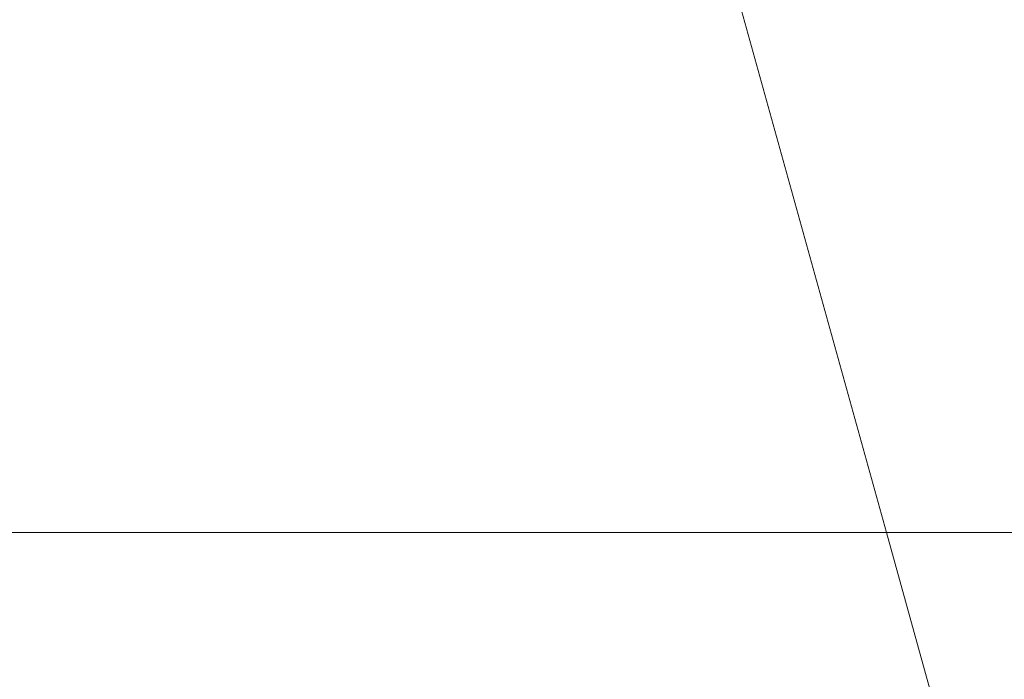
# Model space of a CAD drawing. Header units: millimetres. Extents: x -6861 to -4784, y 84 to 6892.
# Tile 173 of 200: x -5046.98 to -5045.926, y 351.343 to 352.049. Entities that reach past the tile are written whole.
import ezdxf

# ---------------------------------------------------------------- set-up
doc = ezdxf.new("R2010")
doc.units = ezdxf.units.MM
doc.layers.add('A-DETL-GENF', color=7, linetype='Continuous', lineweight=9)
doc.layers.add('E-LITE-EQPM', color=7, linetype='Continuous', lineweight=20)

# ---------------------------------------------------------------- blocks, each defined once
blk = doc.blocks.new('01 PODIUM EMPOTRADO CON MARCO 3_glb - PODIUM EMPOTRADO CON MARCO 3_dwg_NS-2254 ÍßÁ_1_5Ð_$$_É_îAÔO-V9-Lateral_PDF')
at = {"lineweight": 9}
for p, q in [((-3233.3552, 351.5), (-3246.9398, 400.4468)), ((-3232.2981, 347.6909), (-3233.3552, 351.5))]:
    blk.add_line(p, q, dxfattribs=at)
blk = doc.blocks.new('01 PODIUM EMPOTRADO CON MARCO 3_glb - UNO  WHITE_GOLD DOWNLIGHT EMPOTRABLE-659121-Lateral_PDF')
blk.add_blockref('01 PODIUM EMPOTRADO CON MARCO 3_glb - PODIUM EMPOTRADO CON MARCO 3_dwg_NS-2254 ÍßÁ_1_5Ð_$$_É_îAÔO-V9-Lateral_PDF', (0, 0))

msp = doc.modelspace()

# ---------------------------------------------------------------- hatches: boundary and pattern name
at = {"layer": 'A-DETL-GENF', "true_color": 0xaaaaaa}
h = msp.add_hatch(dxfattribs=at)
h.set_pattern_fill('FP_2', color=253, style=0, pattern_type=2)
h.set_pattern_definition([(45, (-4840.205, 277.281), (-10.6066, 10.6066), []), (135, (-4840.205, 277.281), (-10.6066, -10.6066), [])])
h.paths.add_polyline_path([(-5061.6568, 150), (-4823.7568, 150), (-4823.7568, 450), (-5061.6568, 450), (-5061.6568, 351.5), (-4866.6568, 351.5), (-4866.6568, 248.5), (-5061.6568, 248.5), (-5061.6568, 159.1628)])

# ---------------------------------------------------------------- linework, layer by layer
at = {"layer": 'E-LITE-EQPM', "color": 253, "true_color": 0xaaaaaa}
msp.add_line((-5061.6568, 351.5), (-4866.6568, 351.5), dxfattribs=at)

# ---------------------------------------------------------------- block references
at = {"layer": 'E-LITE-EQPM'}
msp.add_blockref('01 PODIUM EMPOTRADO CON MARCO 3_glb - UNO  WHITE_GOLD DOWNLIGHT EMPOTRABLE-659121-Lateral_PDF', (-1812.697, 0), dxfattribs=at)

doc.saveas('drawing.dxf')
